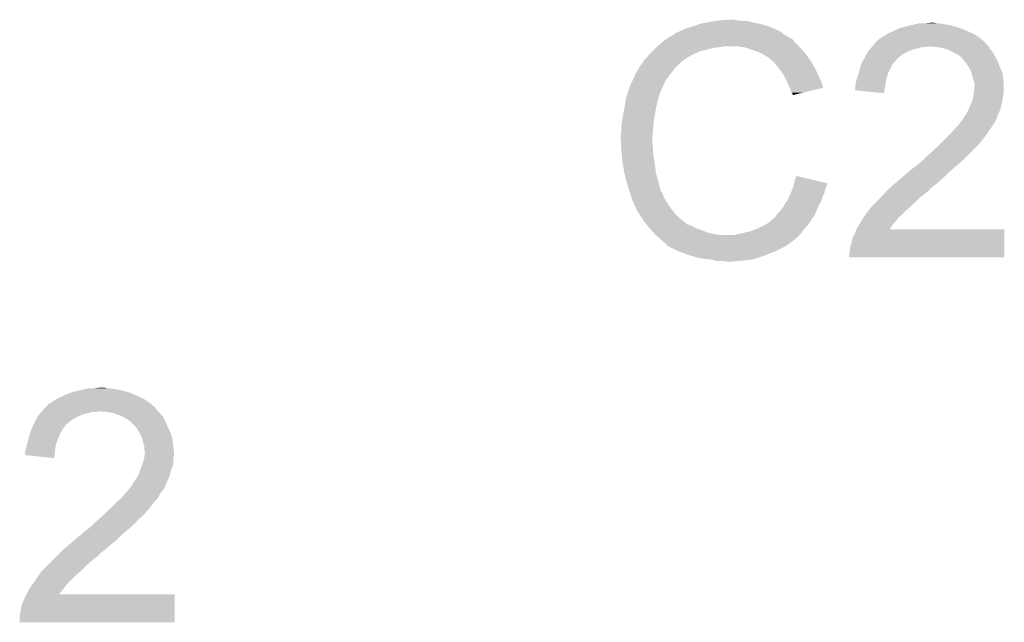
# Model space of a CAD drawing. Extents: x -0.05 to 0.95, y -0.15 to 2.1.
# Tile 25 of 28: x 0.45 to 0.61, y 1.41 to 1.51. Entities that reach past the tile are written whole.
import ezdxf

# ---------------------------------------------------------------- set-up
doc = ezdxf.new("R2010")
doc.units = 0
doc.layers.add('ENOCEAN_5_CLICK_V101_GTO', color=14, linetype='CONTINUOUS')

msp = doc.modelspace()

# ---------------------------------------------------------------- linework, layer by layer
at = {"layer": 'ENOCEAN_5_CLICK_V101_GTO'}
for points in [[(0.5609, 1.5064), (0.5625, 1.5067), (0.571, 1.5064), (0.5695, 1.5067)], [(0.5625, 1.5067), (0.5637, 1.5069), (0.5695, 1.5067), (0.5688, 1.5069)], [(0.5637, 1.5069), (0.5643, 1.507), (0.5681, 1.5069), (0.5675, 1.507)], [(0.5643, 1.507), (0.5661, 1.5071), (0.567, 1.507), (0.5666, 1.5071)], [(0.599, 1.5066), (0.599, 1.5066), (0.5996, 1.5066), (0.599, 1.5066)], [(0.5568, 1.5048), (0.5572, 1.505), (0.57472, 1.5048), (0.57444, 1.505)], [(0.5572, 1.505), (0.5575, 1.5051), (0.57444, 1.505), (0.5743, 1.5051)], [(0.5575, 1.5051), (0.5579, 1.5053), (0.5743, 1.5051), (0.5739, 1.5053)], [(0.5579, 1.5053), (0.5584, 1.5055), (0.5739, 1.5053), (0.5735, 1.5055)], [(0.5584, 1.5055), (0.5589, 1.5057), (0.5735, 1.5055), (0.57305, 1.5057)], [(0.5589, 1.5057), (0.5595, 1.5059), (0.57305, 1.5057), (0.5726, 1.5059)], [(0.5595, 1.5059), (0.5602, 1.5061), (0.5726, 1.5059), (0.57196, 1.5061)], [(0.5602, 1.5061), (0.5609, 1.5064), (0.57196, 1.5061), (0.571, 1.5064)], [(0.592, 1.5049), (0.5926, 1.5051), (0.6058, 1.5049), (0.60533, 1.5051)], [(0.5926, 1.5051), (0.5928, 1.5052), (0.60533, 1.5051), (0.6051, 1.5052)], [(0.5928, 1.5052), (0.5938, 1.5057), (0.6051, 1.5052), (0.60385, 1.5057)], [(0.5938, 1.5057), (0.5942, 1.5058), (0.60385, 1.5057), (0.6036, 1.5058)], [(0.5942, 1.5058), (0.5946, 1.5059), (0.6036, 1.5058), (0.60325, 1.5059)], [(0.5946, 1.5059), (0.5953, 1.5061), (0.60325, 1.5059), (0.60255, 1.5061)], [(0.5953, 1.5061), (0.59575, 1.5062), (0.60255, 1.5061), (0.6022, 1.5062)], [(0.59575, 1.5062), (0.5962, 1.5063), (0.6022, 1.5062), (0.6016, 1.5063)], [(0.5962, 1.5063), (0.59665, 1.5064), (0.6016, 1.5063), (0.6009, 1.5064)], [(0.59665, 1.5064), (0.5971, 1.5065), (0.6009, 1.5064), (0.6004, 1.5065)], [(0.598, 1.5065), (0.599, 1.5066), (0.5999, 1.5065), (0.5996, 1.5066)], [(0.55471, 1.5033), (0.55506, 1.5036), (0.5767, 1.5033), (0.5765, 1.5036)], [(0.55506, 1.5036), (0.5553, 1.5038), (0.5765, 1.5036), (0.5763, 1.5038)], [(0.5553, 1.5038), (0.55547, 1.5039), (0.5763, 1.5038), (0.5762, 1.5039)], [(0.55547, 1.5039), (0.55563, 1.504), (0.5762, 1.5039), (0.576, 1.504)], [(0.55563, 1.504), (0.5558, 1.5041), (0.576, 1.504), (0.5759, 1.5041)], [(0.5558, 1.5041), (0.55663, 1.5046), (0.5758, 1.5041), (0.575, 1.5046)], [(0.5558, 1.5041), (0.5558, 1.5041), (0.5759, 1.5041), (0.5758, 1.5041)], [(0.55663, 1.5046), (0.5568, 1.5047), (0.575, 1.5046), (0.57486, 1.5047)], [(0.5568, 1.5047), (0.5568, 1.5048), (0.57486, 1.5047), (0.57472, 1.5048)], [(0.5897, 1.5031), (0.58995, 1.5034), (0.6081, 1.5031), (0.6079, 1.5034)], [(0.58995, 1.5034), (0.59003, 1.5035), (0.6078, 1.5034), (0.6078, 1.5035)], [(0.58995, 1.5034), (0.58995, 1.5034), (0.6079, 1.5034), (0.6078, 1.5034)], [(0.59003, 1.5035), (0.5902, 1.5037), (0.6078, 1.5035), (0.60756, 1.5037)], [(0.5903, 1.5037), (0.5906, 1.504), (0.60756, 1.5037), (0.6072, 1.504)], [(0.5906, 1.504), (0.5908, 1.5041), (0.6072, 1.504), (0.60706, 1.5041)], [(0.5908, 1.5041), (0.5912, 1.5044), (0.60706, 1.5041), (0.60664, 1.5044)], [(0.5912, 1.5044), (0.5914, 1.5045), (0.60664, 1.5044), (0.6065, 1.5045)], [(0.5914, 1.5045), (0.5916, 1.5046), (0.6065, 1.5045), (0.60633, 1.5046)], [(0.5916, 1.5046), (0.592, 1.5049), (0.60633, 1.5046), (0.6058, 1.5049)], [(0.5529, 1.5016), (0.5532, 1.5019), (0.56035, 1.5016), (0.561, 1.5019)], [(0.5532, 1.5019), (0.5538, 1.5025), (0.561, 1.5019), (0.5634, 1.5025)], [(0.5538, 1.5025), (0.5539, 1.5026), (0.5634, 1.5025), (0.5644, 1.5026)], [(0.5539, 1.5026), (0.554, 1.5027), (0.5644, 1.5026), (0.5649, 1.5027)], [(0.554, 1.5027), (0.55471, 1.5033), (0.5773, 1.5027), (0.5767, 1.5033)], [(0.5686, 1.5025), (0.5674, 1.5027), (0.5775, 1.5025), (0.5773, 1.5027)], [(0.5697, 1.5021), (0.5686, 1.5025), (0.5779, 1.5021), (0.5775, 1.5025)], [(0.57, 1.502), (0.5697, 1.5021), (0.578, 1.502), (0.5779, 1.5021)], [(0.5706, 1.5018), (0.57, 1.502), (0.57816, 1.5018), (0.578, 1.502)], [(0.5712, 1.5015), (0.5706, 1.5018), (0.5784, 1.5015), (0.57816, 1.5018)], [(0.58836, 1.5013), (0.58864, 1.5018), (0.5942, 1.5013), (0.5951, 1.5018)], [(0.58864, 1.5018), (0.5887, 1.5019), (0.5951, 1.5018), (0.59535, 1.5019)], [(0.5887, 1.5019), (0.58895, 1.5022), (0.59535, 1.5019), (0.5961, 1.5022)], [(0.58895, 1.5022), (0.58928, 1.5026), (0.5961, 1.5022), (0.5977, 1.5026)], [(0.58928, 1.5026), (0.58937, 1.5027), (0.5983, 1.5026), (0.5986, 1.5027)], [(0.58937, 1.5027), (0.5897, 1.5031), (0.6085, 1.5027), (0.6081, 1.5031)], [(0.58937, 1.5027), (0.58937, 1.5027), (0.5986, 1.5027), (0.5989, 1.5027)], [(0.6001, 1.5026), (0.5989, 1.5027), (0.6086, 1.5026), (0.6085, 1.5027)], [(0.6011, 1.5024), (0.6001, 1.5026), (0.6087, 1.5024), (0.6086, 1.5026)], [(0.6017, 1.5022), (0.6011, 1.5024), (0.6088, 1.5022), (0.6087, 1.5024)], [(0.602, 1.5021), (0.6017, 1.5022), (0.6089, 1.5021), (0.6088, 1.5022)], [(0.6024, 1.5019), (0.602, 1.5021), (0.6091, 1.5019), (0.6089, 1.5021)], [(0.6034, 1.5014), (0.6024, 1.5019), (0.6094, 1.5014), (0.6091, 1.5019)], [(0.5512, 1.4995), (0.55169, 1.5002), (0.5573, 1.4995), (0.558, 1.5002)], [(0.55169, 1.5002), (0.5519, 1.5005), (0.558, 1.5002), (0.5584, 1.5005)], [(0.5519, 1.5005), (0.55199, 1.5006), (0.5584, 1.5005), (0.5585, 1.5006)], [(0.55199, 1.5006), (0.55263, 1.5013), (0.5585, 1.5006), (0.5597, 1.5013)], [(0.55263, 1.5013), (0.5529, 1.5016), (0.5597, 1.5013), (0.56035, 1.5016)], [(0.5714, 1.5014), (0.5712, 1.5015), (0.57847, 1.5014), (0.5784, 1.5015)], [(0.5719, 1.5011), (0.5714, 1.5014), (0.57869, 1.5011), (0.57847, 1.5014)], [(0.5723, 1.5009), (0.5719, 1.5011), (0.57883, 1.5009), (0.57869, 1.5011)], [(0.5724, 1.5008), (0.5723, 1.5009), (0.5789, 1.5008), (0.57883, 1.5009)], [(0.57319, 1.5001), (0.5724, 1.5008), (0.5794, 1.5001), (0.5789, 1.5008)], [(0.5876, 1.4999), (0.58776, 1.5002), (0.5928, 1.4999), (0.5931, 1.5002)], [(0.58776, 1.5002), (0.58792, 1.5005), (0.5931, 1.5002), (0.5933, 1.5005)], [(0.58792, 1.5005), (0.58798, 1.5006), (0.5933, 1.5005), (0.5934, 1.5006)], [(0.58798, 1.5006), (0.5883, 1.5012), (0.5934, 1.5006), (0.59409, 1.5012)], [(0.5883, 1.5012), (0.58836, 1.5013), (0.59409, 1.5012), (0.5942, 1.5013)], [(0.6038, 1.5011), (0.6034, 1.5014), (0.60956, 1.5011), (0.6094, 1.5014)], [(0.6041, 1.5009), (0.6038, 1.5011), (0.60967, 1.5009), (0.60956, 1.5011)], [(0.6042, 1.5007), (0.6041, 1.5009), (0.60978, 1.5007), (0.60967, 1.5009)], [(0.60454, 1.5003), (0.6042, 1.5007), (0.61, 1.5003), (0.60978, 1.5007)], [(0.6048, 1.5), (0.60454, 1.5003), (0.61012, 1.5), (0.61, 1.5003)], [(0.5505, 1.4984), (0.5507, 1.4986), (0.55636, 1.4984), (0.55651, 1.4986)], [(0.5507, 1.4986), (0.5509, 1.499), (0.55651, 1.4986), (0.55682, 1.499)], [(0.5509, 1.499), (0.55096, 1.4991), (0.55682, 1.499), (0.5569, 1.4991)], [(0.55096, 1.4991), (0.5512, 1.4995), (0.5569, 1.4991), (0.5573, 1.4995)], [(0.5733, 1.5), (0.57319, 1.5001), (0.57946, 1.5), (0.5794, 1.5001)], [(0.57378, 1.4994), (0.5733, 1.5), (0.5798, 1.4994), (0.57946, 1.5)], [(0.5741, 1.499), (0.57378, 1.4994), (0.58, 1.499), (0.5798, 1.4994)], [(0.57438, 1.4986), (0.5741, 1.499), (0.5802, 1.4986), (0.58, 1.499)], [(0.5748, 1.498), (0.57438, 1.4986), (0.58047, 1.498), (0.5802, 1.4986)], [(0.58717, 1.4984), (0.5872, 1.4985), (0.592, 1.4984), (0.59206, 1.4985)], [(0.5872, 1.4985), (0.58737, 1.4991), (0.59206, 1.4985), (0.5924, 1.4991)], [(0.58737, 1.4991), (0.58757, 1.4998), (0.5924, 1.4991), (0.5927, 1.4998)], [(0.58757, 1.4998), (0.5876, 1.4999), (0.5927, 1.4998), (0.5928, 1.4999)], [(0.6053, 1.4992), (0.6048, 1.5), (0.61042, 1.4992), (0.61012, 1.5)], [(0.6054, 1.499), (0.6053, 1.4992), (0.6105, 1.499), (0.61042, 1.4992)], [(0.6057, 1.4984), (0.6054, 1.499), (0.61076, 1.4984), (0.6105, 1.499)], [(0.5495, 1.4962), (0.55002, 1.4973), (0.55495, 1.4962), (0.5555, 1.4973)], [(0.55002, 1.4973), (0.5503, 1.4979), (0.5555, 1.4973), (0.55597, 1.4979)], [(0.5503, 1.498), (0.5504, 1.4981), (0.55604, 1.498), (0.55612, 1.4981)], [(0.5503, 1.4979), (0.5503, 1.498), (0.55597, 1.4979), (0.55604, 1.498)], [(0.5504, 1.4981), (0.5505, 1.4984), (0.55612, 1.4981), (0.55636, 1.4984)], [(0.57495, 1.4977), (0.5748, 1.498), (0.5806, 1.4977), (0.58047, 1.498)], [(0.5753, 1.497), (0.57495, 1.4977), (0.58095, 1.497), (0.5806, 1.4977)], [(0.57534, 1.4969), (0.5753, 1.497), (0.581, 1.4969), (0.58095, 1.497)], [(0.5757, 1.4961), (0.57534, 1.4969), (0.58124, 1.4961), (0.581, 1.4969)], [(0.5867, 1.4968), (0.5868, 1.4973), (0.5916, 1.4968), (0.59168, 1.4973)], [(0.5868, 1.4973), (0.58683, 1.4974), (0.59168, 1.4973), (0.5917, 1.4974)], [(0.58683, 1.4974), (0.58717, 1.4984), (0.5917, 1.4974), (0.592, 1.4984)], [(0.60573, 1.4983), (0.6057, 1.4984), (0.6108, 1.4983), (0.61076, 1.4984)], [(0.6059, 1.4976), (0.60573, 1.4983), (0.61089, 1.4976), (0.6108, 1.4983)], [(0.6061, 1.497), (0.6059, 1.4976), (0.61096, 1.497), (0.61089, 1.4976)], [(0.60616, 1.4967), (0.6061, 1.497), (0.611, 1.4967), (0.61096, 1.497)], [(0.54907, 1.4949), (0.54947, 1.4961), (0.5544, 1.4949), (0.5549, 1.4961)], [(0.54947, 1.4961), (0.5495, 1.4962), (0.5549, 1.4961), (0.55495, 1.4962)], [(0.5758, 1.4959), (0.5757, 1.4961), (0.5813, 1.4959), (0.58124, 1.4961)], [(0.5759, 1.4957), (0.5758, 1.4959), (0.58047, 1.4957), (0.5813, 1.4959)], [(0.5761, 1.4951), (0.5759, 1.4957), (0.57796, 1.4951), (0.58047, 1.4957)], [(0.5865, 1.4955), (0.5866, 1.4957), (0.59138, 1.4955), (0.59142, 1.4957)], [(0.5913, 1.495), (0.5865, 1.4955), (0.5913, 1.495), (0.59138, 1.4955)], [(0.5866, 1.4964), (0.5867, 1.4968), (0.59153, 1.4964), (0.5916, 1.4968)], [(0.5866, 1.4957), (0.5866, 1.4964), (0.59142, 1.4957), (0.59153, 1.4964)], [(0.60611, 1.4951), (0.6062, 1.496), (0.611, 1.4951), (0.611, 1.496)], [(0.6062, 1.4965), (0.60616, 1.4967), (0.611, 1.4965), (0.611, 1.4967)], [(0.6062, 1.496), (0.6062, 1.4965), (0.611, 1.496), (0.611, 1.4965)], [(0.54875, 1.4935), (0.54888, 1.4943), (0.554, 1.4935), (0.5542, 1.4943)], [(0.54888, 1.4943), (0.5489, 1.4944), (0.5542, 1.4943), (0.55425, 1.4944)], [(0.5489, 1.4944), (0.54893, 1.4945), (0.55425, 1.4944), (0.5543, 1.4945)], [(0.54893, 1.4945), (0.549, 1.4947), (0.5543, 1.4945), (0.5543, 1.4947)], [(0.549, 1.4947), (0.54903, 1.4948), (0.5543, 1.4947), (0.5544, 1.4948)], [(0.54903, 1.4948), (0.54907, 1.4949), (0.5544, 1.4948), (0.5544, 1.4949)], [(0.5763, 1.4949), (0.5761, 1.4951), (0.57713, 1.4949), (0.57796, 1.4951)], [(0.5763, 1.4947), (0.5763, 1.4949), (0.5763, 1.4947), (0.57713, 1.4949)], [(0.6055, 1.493), (0.60582, 1.4938), (0.6106, 1.493), (0.6108, 1.4938)], [(0.60582, 1.4938), (0.6059, 1.494), (0.6108, 1.4938), (0.61083, 1.494)], [(0.6059, 1.494), (0.606, 1.4945), (0.61083, 1.494), (0.6109, 1.4945)], [(0.606, 1.4945), (0.6061, 1.495), (0.6109, 1.4945), (0.61098, 1.495)], [(0.6061, 1.495), (0.60611, 1.4951), (0.61098, 1.495), (0.611, 1.4951)], [(0.54839, 1.4915), (0.5486, 1.4926), (0.5536, 1.4915), (0.5538, 1.4926)], [(0.5486, 1.4926), (0.54875, 1.4935), (0.5538, 1.4926), (0.554, 1.4935)], [(0.6047, 1.4914), (0.6051, 1.4921), (0.61, 1.4914), (0.61035, 1.4921)], [(0.6051, 1.4921), (0.60514, 1.4922), (0.61035, 1.4921), (0.6104, 1.4922)], [(0.60514, 1.4922), (0.6055, 1.493), (0.6104, 1.4922), (0.6106, 1.493)], [(0.5482, 1.4903), (0.5483, 1.491), (0.5534, 1.4903), (0.55352, 1.491)], [(0.5483, 1.491), (0.54839, 1.4915), (0.55352, 1.491), (0.5536, 1.4915)], [(0.6039, 1.4903), (0.6039, 1.4904), (0.60957, 1.4903), (0.60963, 1.4904)], [(0.6041, 1.4904), (0.60415, 1.4905), (0.60963, 1.4904), (0.6097, 1.4905)], [(0.60415, 1.4905), (0.6043, 1.4908), (0.6097, 1.4905), (0.60982, 1.4908)], [(0.6043, 1.4908), (0.60443, 1.491), (0.60982, 1.4908), (0.6099, 1.491)], [(0.60443, 1.491), (0.60463, 1.4913), (0.6099, 1.491), (0.61, 1.4913)], [(0.60463, 1.4913), (0.6047, 1.4914), (0.61, 1.4913), (0.61, 1.4914)], [(0.5481, 1.4896), (0.5482, 1.4903), (0.55335, 1.4896), (0.5534, 1.4903)], [(0.5481, 1.4885), (0.5481, 1.4896), (0.55327, 1.4885), (0.55335, 1.4896)], [(0.6023, 1.4884), (0.6029, 1.4891), (0.6083, 1.4884), (0.60877, 1.4891)], [(0.6029, 1.4891), (0.6035, 1.4897), (0.60877, 1.4891), (0.60917, 1.4897)], [(0.6035, 1.4897), (0.6039, 1.4903), (0.60917, 1.4897), (0.60957, 1.4903)], [(0.548, 1.4881), (0.5481, 1.4885), (0.55324, 1.4881), (0.55327, 1.4885)], [(0.548, 1.4875), (0.548, 1.4881), (0.5532, 1.4875), (0.55324, 1.4881)], [(0.54805, 1.4866), (0.548, 1.4875), (0.5532, 1.4866), (0.5532, 1.4875)], [(0.6005, 1.4866), (0.6015, 1.4876), (0.6069, 1.4866), (0.6077, 1.4876)], [(0.6015, 1.4876), (0.6023, 1.4884), (0.6077, 1.4876), (0.6083, 1.4884)], [(0.54806, 1.4863), (0.54805, 1.4866), (0.5533, 1.4863), (0.5532, 1.4866)], [(0.5481, 1.4855), (0.54806, 1.4863), (0.5533, 1.4855), (0.5533, 1.4863)], [(0.5989, 1.4851), (0.6003, 1.4864), (0.6054, 1.4851), (0.6067, 1.4864)], [(0.6003, 1.4864), (0.6005, 1.4866), (0.6067, 1.4864), (0.6069, 1.4866)], [(0.54813, 1.4852), (0.5481, 1.4855), (0.5533, 1.4852), (0.5533, 1.4855)], [(0.54819, 1.4846), (0.54813, 1.4852), (0.5534, 1.4846), (0.5533, 1.4852)], [(0.5483, 1.4835), (0.54819, 1.4846), (0.55357, 1.4835), (0.5534, 1.4846)], [(0.5976, 1.4839), (0.5982, 1.4845), (0.6042, 1.4839), (0.6048, 1.4845)], [(0.5982, 1.4845), (0.5989, 1.4851), (0.6048, 1.4845), (0.6054, 1.4851)], [(0.54834, 1.4833), (0.5483, 1.4835), (0.5536, 1.4833), (0.55357, 1.4835)], [(0.5486, 1.4818), (0.54834, 1.4833), (0.5538, 1.4818), (0.5536, 1.4833)], [(0.5955, 1.4822), (0.5957, 1.4824), (0.6022, 1.4822), (0.60243, 1.4824)], [(0.5957, 1.4824), (0.5965, 1.483), (0.60243, 1.4824), (0.60313, 1.483)], [(0.5965, 1.483), (0.597, 1.4834), (0.60313, 1.483), (0.6036, 1.4834)], [(0.597, 1.4834), (0.5976, 1.4839), (0.6036, 1.4834), (0.6042, 1.4839)], [(0.5488, 1.481), (0.5486, 1.4818), (0.55403, 1.481), (0.5538, 1.4818)], [(0.54897, 1.4804), (0.5488, 1.481), (0.5542, 1.4804), (0.55403, 1.481)], [(0.5766, 1.4805), (0.5769, 1.4814), (0.58072, 1.4805), (0.5769, 1.4814)], [(0.5928, 1.4799), (0.59375, 1.4807), (0.5997, 1.4799), (0.6006, 1.4807)], [(0.59375, 1.4807), (0.5941, 1.481), (0.6006, 1.4807), (0.60094, 1.481)], [(0.5941, 1.481), (0.59457, 1.4814), (0.60094, 1.481), (0.6014, 1.4814)], [(0.59457, 1.4814), (0.5955, 1.4822), (0.6014, 1.4814), (0.6022, 1.4822)], [(0.5492, 1.4796), (0.54897, 1.4804), (0.55441, 1.4796), (0.5542, 1.4804)], [(0.54943, 1.4789), (0.5492, 1.4796), (0.5546, 1.4789), (0.55441, 1.4796)], [(0.5761, 1.4789), (0.57617, 1.4791), (0.58156, 1.4789), (0.5816, 1.4791)], [(0.57617, 1.4791), (0.57632, 1.4795), (0.5816, 1.4791), (0.5818, 1.4795)], [(0.57632, 1.4795), (0.5764, 1.4797), (0.5818, 1.4795), (0.58185, 1.4797)], [(0.5764, 1.4797), (0.57645, 1.4799), (0.58185, 1.4797), (0.5819, 1.4799)], [(0.57645, 1.4799), (0.5765, 1.4801), (0.5819, 1.4799), (0.582, 1.4801)], [(0.5765, 1.4801), (0.57652, 1.4802), (0.582, 1.4801), (0.582, 1.4802)], [(0.57652, 1.4802), (0.5766, 1.4805), (0.582, 1.4802), (0.58072, 1.4805)], [(0.59181, 1.479), (0.59225, 1.4794), (0.5987, 1.479), (0.599, 1.4794)], [(0.59225, 1.4794), (0.59247, 1.4796), (0.599, 1.4794), (0.5993, 1.4796)], [(0.59247, 1.4796), (0.5928, 1.4799), (0.5993, 1.4796), (0.5996, 1.4799)], [(0.5928, 1.4799), (0.5928, 1.4799), (0.5996, 1.4799), (0.5997, 1.4799)], [(0.54947, 1.4788), (0.54943, 1.4789), (0.5547, 1.4788), (0.5546, 1.4789)], [(0.54953, 1.4786), (0.54947, 1.4788), (0.5548, 1.4786), (0.5547, 1.4788)], [(0.5496, 1.4784), (0.54953, 1.4786), (0.55487, 1.4784), (0.5548, 1.4786)], [(0.54963, 1.4783), (0.5496, 1.4784), (0.5549, 1.4783), (0.55487, 1.4784)], [(0.5497, 1.478), (0.54963, 1.4783), (0.55505, 1.478), (0.5549, 1.4783)], [(0.5498, 1.4777), (0.5497, 1.478), (0.5552, 1.4777), (0.55505, 1.478)], [(0.5499, 1.4774), (0.5498, 1.4777), (0.55539, 1.4774), (0.5552, 1.4777)], [(0.57534, 1.4773), (0.5755, 1.4775), (0.581, 1.4773), (0.58106, 1.4775)], [(0.5755, 1.4775), (0.57571, 1.478), (0.58106, 1.4775), (0.5812, 1.478)], [(0.57571, 1.478), (0.57597, 1.4786), (0.5812, 1.478), (0.5815, 1.4786)], [(0.57597, 1.4786), (0.5761, 1.4789), (0.5815, 1.4786), (0.58156, 1.4789)], [(0.5901, 1.4772), (0.5909, 1.478), (0.5965, 1.4772), (0.5974, 1.478)], [(0.5909, 1.478), (0.59152, 1.4787), (0.5974, 1.478), (0.5983, 1.4787)], [(0.59152, 1.4787), (0.5917, 1.4789), (0.5983, 1.4787), (0.59857, 1.4789)], [(0.5917, 1.4789), (0.59181, 1.479), (0.59857, 1.4789), (0.5987, 1.479)], [(0.55, 1.4772), (0.5499, 1.4774), (0.55551, 1.4772), (0.55539, 1.4774)], [(0.55014, 1.4769), (0.55, 1.4772), (0.5557, 1.4769), (0.55551, 1.4772)], [(0.55056, 1.476), (0.55014, 1.4769), (0.5563, 1.476), (0.5557, 1.4769)], [(0.5508, 1.4755), (0.55056, 1.476), (0.5567, 1.4755), (0.5563, 1.476)], [(0.5741, 1.4755), (0.5744, 1.4759), (0.58012, 1.4755), (0.58029, 1.4759)], [(0.5744, 1.4759), (0.5748, 1.4764), (0.58029, 1.4759), (0.58051, 1.4764)], [(0.5748, 1.4764), (0.5749, 1.4766), (0.58051, 1.4764), (0.5806, 1.4766)], [(0.5749, 1.4766), (0.5751, 1.477), (0.5806, 1.4766), (0.58083, 1.477)], [(0.5751, 1.477), (0.57534, 1.4773), (0.58083, 1.477), (0.581, 1.4773)], [(0.58866, 1.4756), (0.58922, 1.4763), (0.5948, 1.4756), (0.5956, 1.4763)], [(0.58922, 1.4763), (0.5893, 1.4764), (0.5956, 1.4763), (0.5957, 1.4764)], [(0.5893, 1.4764), (0.5901, 1.4772), (0.5957, 1.4764), (0.5965, 1.4772)], [(0.55113, 1.475), (0.5508, 1.4755), (0.5571, 1.475), (0.5567, 1.4755)], [(0.55167, 1.4742), (0.55113, 1.475), (0.558, 1.4742), (0.5571, 1.475)], [(0.5518, 1.474), (0.55167, 1.4742), (0.55825, 1.474), (0.558, 1.4742)], [(0.5728, 1.4741), (0.5731, 1.4744), (0.5793, 1.4741), (0.5795, 1.4744)], [(0.5731, 1.4744), (0.5733, 1.4745), (0.5795, 1.4744), (0.57957, 1.4745)], [(0.5733, 1.4745), (0.5735, 1.4748), (0.57957, 1.4745), (0.57977, 1.4748)], [(0.5735, 1.4748), (0.57365, 1.475), (0.57977, 1.4748), (0.5799, 1.475)], [(0.57365, 1.475), (0.5738, 1.4752), (0.5799, 1.475), (0.57999, 1.4752)], [(0.5738, 1.4752), (0.5741, 1.4755), (0.57999, 1.4752), (0.58012, 1.4755)], [(0.58752, 1.4739), (0.58778, 1.4743), (0.5932, 1.4739), (0.5935, 1.4743)], [(0.58778, 1.4743), (0.5879, 1.4745), (0.5935, 1.4743), (0.59363, 1.4745)], [(0.5879, 1.4745), (0.58797, 1.4746), (0.59363, 1.4745), (0.5937, 1.4746)], [(0.58797, 1.4746), (0.5881, 1.4748), (0.5937, 1.4746), (0.594, 1.4748)], [(0.5881, 1.4748), (0.58823, 1.475), (0.594, 1.4748), (0.5941, 1.475)], [(0.58823, 1.475), (0.5885, 1.4754), (0.5942, 1.475), (0.5946, 1.4754)], [(0.58823, 1.475), (0.58823, 1.475), (0.5941, 1.475), (0.5942, 1.475)], [(0.5885, 1.4754), (0.58866, 1.4756), (0.5946, 1.4754), (0.5948, 1.4756)], [(0.55226, 1.4734), (0.5518, 1.474), (0.559, 1.4734), (0.55825, 1.474)], [(0.55242, 1.4732), (0.55226, 1.4734), (0.5596, 1.4732), (0.5592, 1.4734)], [(0.55226, 1.4734), (0.55226, 1.4734), (0.5592, 1.4734), (0.559, 1.4734)], [(0.55249, 1.4731), (0.55242, 1.4732), (0.5599, 1.4731), (0.5596, 1.4732)], [(0.55265, 1.4729), (0.55249, 1.4731), (0.5602, 1.4729), (0.5599, 1.4731)], [(0.5528, 1.4727), (0.55265, 1.4729), (0.56073, 1.4727), (0.5602, 1.4729)], [(0.5529, 1.4726), (0.5528, 1.4727), (0.561, 1.4726), (0.56073, 1.4727)], [(0.5533, 1.4722), (0.5529, 1.4726), (0.562, 1.4722), (0.561, 1.4726)], [(0.5693, 1.4723), (0.5704, 1.4727), (0.5779, 1.4723), (0.5782, 1.4727)], [(0.5704, 1.4727), (0.5716, 1.4733), (0.5782, 1.4727), (0.57873, 1.4733)], [(0.5716, 1.4733), (0.57195, 1.4735), (0.57873, 1.4733), (0.5789, 1.4735)], [(0.57195, 1.4735), (0.5723, 1.4737), (0.5789, 1.4735), (0.57903, 1.4737)], [(0.5723, 1.4737), (0.5728, 1.4741), (0.57903, 1.4737), (0.5793, 1.4741)], [(0.5866, 1.4722), (0.58677, 1.4726), (0.6111, 1.4722), (0.6111, 1.4726)], [(0.58677, 1.4726), (0.5869, 1.4729), (0.5922, 1.4726), (0.5924, 1.4729)], [(0.58677, 1.4726), (0.58677, 1.4726), (0.6111, 1.4726), (0.5922, 1.4726)], [(0.5869, 1.4729), (0.58727, 1.4735), (0.5924, 1.4729), (0.5928, 1.4735)], [(0.58727, 1.4735), (0.58752, 1.4739), (0.5928, 1.4735), (0.5932, 1.4739)], [(0.55354, 1.4719), (0.5533, 1.4722), (0.5631, 1.4719), (0.562, 1.4722)], [(0.5537, 1.4717), (0.55354, 1.4719), (0.5643, 1.4717), (0.5631, 1.4719)], [(0.5542, 1.4713), (0.5537, 1.4717), (0.577, 1.4713), (0.5774, 1.4717)], [(0.5546, 1.4709), (0.5542, 1.4713), (0.57654, 1.4709), (0.577, 1.4713)], [(0.5667, 1.4717), (0.5671, 1.4718), (0.5774, 1.4717), (0.5775, 1.4718)], [(0.5671, 1.4718), (0.5676, 1.4719), (0.5775, 1.4718), (0.5776, 1.4719)], [(0.5676, 1.4719), (0.5681, 1.472), (0.5776, 1.4719), (0.57767, 1.472)], [(0.5681, 1.472), (0.5693, 1.4723), (0.57767, 1.472), (0.5779, 1.4723)], [(0.586, 1.4707), (0.5862, 1.4713), (0.6111, 1.4707), (0.6111, 1.4713)], [(0.5862, 1.4714), (0.5864, 1.4717), (0.6111, 1.4714), (0.6111, 1.4717)], [(0.5862, 1.4713), (0.5862, 1.4714), (0.6111, 1.4713), (0.6111, 1.4714)], [(0.5864, 1.4717), (0.5866, 1.4722), (0.6111, 1.4717), (0.6111, 1.4722)], [(0.555, 1.4706), (0.5546, 1.4709), (0.5762, 1.4706), (0.57654, 1.4709)], [(0.5552, 1.4704), (0.555, 1.4706), (0.576, 1.4704), (0.5761, 1.4706)], [(0.555, 1.4706), (0.555, 1.4706), (0.5761, 1.4706), (0.5762, 1.4706)], [(0.5553, 1.4703), (0.5552, 1.4704), (0.5757, 1.4703), (0.576, 1.4704)], [(0.5555, 1.4701), (0.5553, 1.4703), (0.5755, 1.4701), (0.5757, 1.4703)], [(0.5558, 1.4699), (0.5555, 1.4701), (0.57517, 1.4699), (0.5755, 1.4701)], [(0.5559, 1.4698), (0.5559, 1.4699), (0.575, 1.4698), (0.57517, 1.4699)], [(0.5575, 1.469), (0.5559, 1.4698), (0.5734, 1.469), (0.575, 1.4698)], [(0.5857, 1.4696), (0.5859, 1.4701), (0.6111, 1.4696), (0.6111, 1.4701)], [(0.5857, 1.4691), (0.5857, 1.4696), (0.6111, 1.4691), (0.6111, 1.4696)], [(0.5859, 1.4701), (0.586, 1.4707), (0.6111, 1.4701), (0.6111, 1.4707)], [(0.55835, 1.4687), (0.5575, 1.469), (0.5726, 1.4687), (0.5734, 1.469)], [(0.5592, 1.4684), (0.55835, 1.4687), (0.5719, 1.4684), (0.5726, 1.4687)], [(0.5608, 1.4679), (0.5592, 1.4684), (0.5704, 1.4679), (0.5719, 1.4684)], [(0.5616, 1.4678), (0.5608, 1.4679), (0.5701, 1.4678), (0.5704, 1.4679)], [(0.5632, 1.4676), (0.5616, 1.4678), (0.5692, 1.4676), (0.5701, 1.4678)], [(0.5856, 1.4686), (0.5857, 1.4691), (0.6111, 1.4686), (0.6111, 1.4691)], [(0.5856, 1.468), (0.5856, 1.4686), (0.6111, 1.468), (0.6111, 1.4686)], [(0.56355, 1.4675), (0.5632, 1.4676), (0.5682, 1.4675), (0.5692, 1.4676)], [(0.5639, 1.4674), (0.56355, 1.4675), (0.5671, 1.4674), (0.5682, 1.4675)], [(0.5654, 1.4673), (0.565, 1.4674), (0.566, 1.4673), (0.5671, 1.4674)], [(0.4555, 1.4449), (0.456, 1.4451), (0.4692, 1.4449), (0.46873, 1.4451)], [(0.456, 1.4451), (0.4566, 1.4454), (0.46873, 1.4451), (0.46803, 1.4454)], [(0.4566, 1.4454), (0.4573, 1.4457), (0.46803, 1.4454), (0.46733, 1.4457)], [(0.4573, 1.4457), (0.45765, 1.4458), (0.46733, 1.4457), (0.4671, 1.4458)], [(0.45765, 1.4458), (0.458, 1.4459), (0.4671, 1.4458), (0.46673, 1.4459)], [(0.458, 1.4459), (0.4592, 1.4462), (0.46673, 1.4459), (0.4656, 1.4462)], [(0.4592, 1.4462), (0.4596, 1.4463), (0.4656, 1.4462), (0.465, 1.4463)], [(0.4596, 1.4463), (0.4605, 1.4465), (0.465, 1.4463), (0.4638, 1.4465)], [(0.4615, 1.4465), (0.4624, 1.4466), (0.4634, 1.4465), (0.463, 1.4466)], [(0.4534, 1.4434), (0.4535, 1.4435), (0.4713, 1.4434), (0.4712, 1.4435)], [(0.4535, 1.4435), (0.454, 1.444), (0.4712, 1.4435), (0.4706, 1.444)], [(0.454, 1.444), (0.4543, 1.4441), (0.4706, 1.444), (0.47046, 1.4441)], [(0.4543, 1.4441), (0.4546, 1.4444), (0.47046, 1.4441), (0.47004, 1.4444)], [(0.4546, 1.4444), (0.4548, 1.4445), (0.47004, 1.4444), (0.4699, 1.4445)], [(0.4548, 1.4445), (0.455, 1.4446), (0.4699, 1.4445), (0.46973, 1.4446)], [(0.455, 1.4446), (0.4555, 1.4449), (0.46973, 1.4446), (0.4692, 1.4449)], [(0.45176, 1.4413), (0.45204, 1.4418), (0.4577, 1.4413), (0.4586, 1.4418)], [(0.45204, 1.4418), (0.4521, 1.4419), (0.4586, 1.4418), (0.45882, 1.4419)], [(0.4521, 1.4419), (0.45235, 1.4422), (0.45882, 1.4419), (0.4595, 1.4422)], [(0.45235, 1.4422), (0.45268, 1.4426), (0.4595, 1.4422), (0.4611, 1.4426)], [(0.45268, 1.4426), (0.45277, 1.4427), (0.4618, 1.4426), (0.462, 1.4427)], [(0.45277, 1.4427), (0.4531, 1.4431), (0.4719, 1.4427), (0.4715, 1.4431)], [(0.45277, 1.4427), (0.45277, 1.4427), (0.462, 1.4427), (0.4623, 1.4427)], [(0.4531, 1.4431), (0.4534, 1.4434), (0.4715, 1.4431), (0.4714, 1.4434)], [(0.4534, 1.4434), (0.4534, 1.4434), (0.4714, 1.4434), (0.4713, 1.4434)], [(0.4635, 1.4426), (0.4623, 1.4427), (0.472, 1.4426), (0.4719, 1.4427)], [(0.4646, 1.4424), (0.4635, 1.4426), (0.47215, 1.4424), (0.472, 1.4426)], [(0.46513, 1.4422), (0.4646, 1.4424), (0.4723, 1.4422), (0.47215, 1.4424)], [(0.4654, 1.4421), (0.46513, 1.4422), (0.4724, 1.4421), (0.4723, 1.4422)], [(0.4658, 1.4419), (0.4654, 1.4421), (0.4726, 1.4419), (0.4724, 1.4421)], [(0.4668, 1.4414), (0.4658, 1.4419), (0.4729, 1.4414), (0.4726, 1.4419)], [(0.4511, 1.4399), (0.45124, 1.4402), (0.45627, 1.4399), (0.4565, 1.4402)], [(0.45124, 1.4402), (0.45138, 1.4405), (0.4565, 1.4402), (0.4567, 1.4405)], [(0.45138, 1.4405), (0.45142, 1.4406), (0.4567, 1.4405), (0.4568, 1.4406)], [(0.45142, 1.4406), (0.4517, 1.4412), (0.4568, 1.4406), (0.45757, 1.4412)], [(0.4517, 1.4412), (0.45176, 1.4413), (0.45757, 1.4412), (0.4577, 1.4413)], [(0.4672, 1.4411), (0.4668, 1.4414), (0.47304, 1.4411), (0.4729, 1.4414)], [(0.4675, 1.4409), (0.4672, 1.4411), (0.47313, 1.4409), (0.47304, 1.4411)], [(0.4676, 1.4407), (0.4675, 1.4409), (0.47322, 1.4407), (0.47313, 1.4409)], [(0.468, 1.4403), (0.4676, 1.4407), (0.4734, 1.4403), (0.47322, 1.4407)], [(0.4683, 1.44), (0.468, 1.4403), (0.47354, 1.44), (0.4734, 1.4403)], [(0.4506, 1.4385), (0.45081, 1.4391), (0.45554, 1.4385), (0.4558, 1.4391)], [(0.45081, 1.4391), (0.45106, 1.4398), (0.4558, 1.4391), (0.4562, 1.4398)], [(0.45106, 1.4398), (0.4511, 1.4399), (0.4562, 1.4398), (0.45627, 1.4399)], [(0.4688, 1.4392), (0.4683, 1.44), (0.47391, 1.4392), (0.47354, 1.44)], [(0.4689, 1.439), (0.4688, 1.4392), (0.474, 1.439), (0.47391, 1.4392)], [(0.4692, 1.4384), (0.4689, 1.439), (0.47417, 1.4384), (0.474, 1.439)], [(0.4502, 1.4368), (0.4503, 1.4373), (0.455, 1.4368), (0.45508, 1.4373)], [(0.4503, 1.4373), (0.45033, 1.4374), (0.45508, 1.4373), (0.4551, 1.4374)], [(0.45033, 1.4374), (0.4505, 1.4379), (0.4551, 1.4374), (0.4553, 1.4379)], [(0.4505, 1.4379), (0.45058, 1.4384), (0.4553, 1.4379), (0.4555, 1.4384)], [(0.45058, 1.4384), (0.4506, 1.4385), (0.4555, 1.4384), (0.45554, 1.4385)], [(0.46923, 1.4383), (0.4692, 1.4384), (0.4742, 1.4383), (0.47417, 1.4384)], [(0.4694, 1.4376), (0.46923, 1.4383), (0.47429, 1.4376), (0.4742, 1.4383)], [(0.4696, 1.437), (0.4694, 1.4376), (0.47436, 1.437), (0.47429, 1.4376)], [(0.4696, 1.4365), (0.4696, 1.437), (0.47442, 1.4365), (0.47436, 1.437)], [(0.45, 1.436), (0.45005, 1.4362), (0.45488, 1.436), (0.4549, 1.4362)], [(0.45, 1.4355), (0.45, 1.436), (0.45484, 1.4355), (0.45488, 1.436)], [(0.4548, 1.435), (0.45, 1.4355), (0.4548, 1.435), (0.45484, 1.4355)], [(0.45005, 1.4362), (0.4502, 1.4368), (0.4549, 1.4362), (0.455, 1.4368)], [(0.4697, 1.4361), (0.4696, 1.4365), (0.47447, 1.4361), (0.47442, 1.4365)], [(0.46961, 1.4351), (0.46965, 1.4355), (0.4744, 1.4351), (0.4745, 1.4355)], [(0.46965, 1.4355), (0.46969, 1.4359), (0.4745, 1.4355), (0.4745, 1.4359)], [(0.46969, 1.4359), (0.4697, 1.436), (0.4745, 1.4359), (0.47449, 1.436)], [(0.4697, 1.436), (0.4697, 1.4361), (0.47449, 1.436), (0.47447, 1.4361)], [(0.4689, 1.433), (0.46922, 1.4338), (0.474, 1.433), (0.4743, 1.4338)], [(0.46922, 1.4338), (0.4693, 1.434), (0.4743, 1.4338), (0.47433, 1.434)], [(0.4693, 1.434), (0.46945, 1.4345), (0.47433, 1.434), (0.4744, 1.4345)], [(0.46945, 1.4345), (0.4696, 1.435), (0.4744, 1.4345), (0.4744, 1.435)], [(0.4696, 1.435), (0.46961, 1.4351), (0.4744, 1.435), (0.4744, 1.4351)], [(0.4681, 1.4314), (0.4686, 1.4321), (0.4735, 1.4314), (0.47376, 1.4321)], [(0.4686, 1.4321), (0.46863, 1.4322), (0.47376, 1.4321), (0.4738, 1.4322)], [(0.46863, 1.4322), (0.4689, 1.433), (0.4738, 1.4322), (0.474, 1.433)], [(0.4675, 1.4304), (0.46755, 1.4305), (0.47305, 1.4304), (0.4731, 1.4305)], [(0.46755, 1.4305), (0.4677, 1.4308), (0.4731, 1.4305), (0.47322, 1.4308)], [(0.4677, 1.4308), (0.46783, 1.431), (0.47322, 1.4308), (0.4733, 1.431)], [(0.46783, 1.431), (0.46803, 1.4313), (0.4733, 1.431), (0.4734, 1.4313)], [(0.46803, 1.4313), (0.4681, 1.4314), (0.4734, 1.4313), (0.4735, 1.4314)], [(0.4658, 1.4284), (0.4664, 1.4291), (0.4718, 1.4284), (0.47219, 1.4291)], [(0.4664, 1.4291), (0.46657, 1.4293), (0.47219, 1.4291), (0.4723, 1.4293)], [(0.46657, 1.4293), (0.46707, 1.4299), (0.4723, 1.4293), (0.4728, 1.4299)], [(0.46707, 1.4299), (0.4674, 1.4303), (0.4728, 1.4299), (0.473, 1.4303)], [(0.4674, 1.4303), (0.4674, 1.4304), (0.473, 1.4303), (0.47305, 1.4304)], [(0.4639, 1.4266), (0.4649, 1.4276), (0.4703, 1.4266), (0.4711, 1.4276)], [(0.4649, 1.4276), (0.4651, 1.4278), (0.4711, 1.4276), (0.47127, 1.4278)], [(0.4651, 1.4278), (0.4658, 1.4284), (0.47127, 1.4278), (0.4718, 1.4284)], [(0.46252, 1.4253), (0.46316, 1.4259), (0.4691, 1.4253), (0.4697, 1.4259)], [(0.46316, 1.4259), (0.46348, 1.4262), (0.4697, 1.4259), (0.4699, 1.4262)], [(0.46348, 1.4262), (0.4637, 1.4264), (0.4699, 1.4262), (0.4701, 1.4264)], [(0.4637, 1.4264), (0.4639, 1.4266), (0.4701, 1.4264), (0.4703, 1.4266)], [(0.461, 1.4239), (0.4615, 1.4244), (0.4676, 1.4239), (0.4682, 1.4244)], [(0.4615, 1.4244), (0.4616, 1.4245), (0.4682, 1.4244), (0.46828, 1.4245)], [(0.4616, 1.4245), (0.46207, 1.4249), (0.46828, 1.4245), (0.4686, 1.4249)], [(0.46207, 1.4249), (0.4623, 1.4251), (0.4686, 1.4249), (0.46885, 1.4251)], [(0.4623, 1.4251), (0.46252, 1.4253), (0.46885, 1.4251), (0.4691, 1.4253)], [(0.459, 1.4222), (0.4595, 1.4227), (0.4657, 1.4222), (0.46628, 1.4227)], [(0.4595, 1.4227), (0.4599, 1.423), (0.46628, 1.4227), (0.46663, 1.423)], [(0.4599, 1.423), (0.4604, 1.4234), (0.46663, 1.423), (0.4671, 1.4234)], [(0.4604, 1.4234), (0.461, 1.4239), (0.4671, 1.4234), (0.4676, 1.4239)], [(0.45715, 1.4207), (0.4575, 1.421), (0.464, 1.4207), (0.46439, 1.421)], [(0.4575, 1.421), (0.45797, 1.4214), (0.46439, 1.421), (0.4649, 1.4214)], [(0.45797, 1.4214), (0.4589, 1.4222), (0.4649, 1.4214), (0.4657, 1.4222)], [(0.4553, 1.419), (0.4557, 1.4194), (0.4621, 1.419), (0.4624, 1.4194)], [(0.4557, 1.4194), (0.4559, 1.4196), (0.4624, 1.4194), (0.4627, 1.4196)], [(0.4559, 1.4196), (0.4561, 1.4198), (0.4627, 1.4196), (0.4629, 1.4198)], [(0.4561, 1.4198), (0.4562, 1.4199), (0.4629, 1.4198), (0.4631, 1.4199)], [(0.4562, 1.4199), (0.45715, 1.4207), (0.4631, 1.4199), (0.464, 1.4207)], [(0.4535, 1.4172), (0.4543, 1.418), (0.4599, 1.4172), (0.4608, 1.418)], [(0.4543, 1.418), (0.455, 1.4187), (0.4608, 1.418), (0.4617, 1.4187)], [(0.455, 1.4187), (0.4553, 1.419), (0.4617, 1.4187), (0.4621, 1.419)], [(0.45214, 1.4156), (0.45263, 1.4163), (0.4582, 1.4156), (0.459, 1.4163)], [(0.45263, 1.4163), (0.4527, 1.4164), (0.459, 1.4163), (0.4591, 1.4164)], [(0.4527, 1.4164), (0.4535, 1.4172), (0.4591, 1.4164), (0.4599, 1.4172)], [(0.4508, 1.4137), (0.45125, 1.4143), (0.45645, 1.4137), (0.4569, 1.4143)], [(0.45125, 1.4143), (0.4514, 1.4145), (0.4569, 1.4143), (0.4571, 1.4145)], [(0.4514, 1.4145), (0.452, 1.4154), (0.4571, 1.4145), (0.458, 1.4154)], [(0.452, 1.4154), (0.45214, 1.4156), (0.458, 1.4154), (0.4582, 1.4156)], [(0.45023, 1.4126), (0.4504, 1.4129), (0.4556, 1.4126), (0.45583, 1.4129)], [(0.4504, 1.4129), (0.4507, 1.4135), (0.45583, 1.4129), (0.4563, 1.4135)], [(0.4507, 1.4135), (0.4508, 1.4137), (0.4563, 1.4135), (0.45645, 1.4137)], [(0.4494, 1.4107), (0.4496, 1.4113), (0.4746, 1.4107), (0.4746, 1.4113)], [(0.4496, 1.4113), (0.4497, 1.4114), (0.4746, 1.4113), (0.4746, 1.4114)], [(0.4497, 1.4114), (0.4498, 1.4117), (0.4746, 1.4114), (0.4746, 1.4117)], [(0.4498, 1.4117), (0.45, 1.4122), (0.4746, 1.4117), (0.4746, 1.4122)], [(0.45, 1.4122), (0.45023, 1.4126), (0.4746, 1.4122), (0.4746, 1.4126)], [(0.45023, 1.4126), (0.45023, 1.4126), (0.4746, 1.4126), (0.4556, 1.4126)], [(0.4491, 1.4091), (0.4493, 1.4101), (0.4746, 1.4091), (0.4746, 1.4101)], [(0.4493, 1.4101), (0.4494, 1.4107), (0.4746, 1.4101), (0.4746, 1.4107)], [(0.4491, 1.408), (0.4491, 1.4091), (0.4746, 1.408), (0.4746, 1.4091)]]:
    msp.add_solid(points, dxfattribs=at)

doc.saveas('drawing.dxf')
